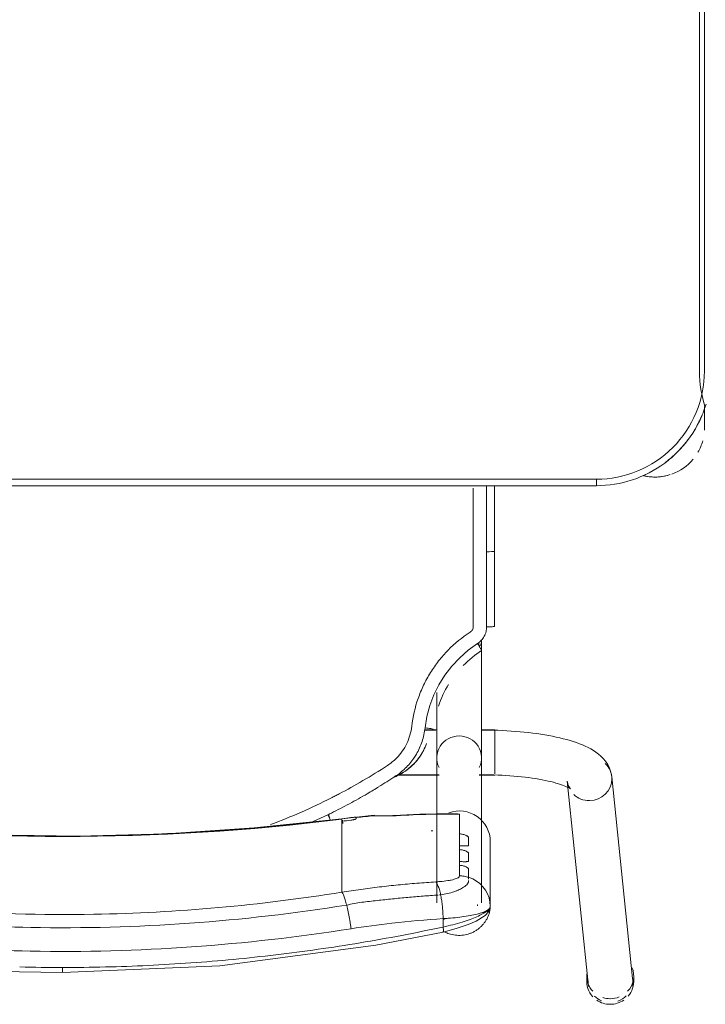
# Model space of a CAD drawing. Header units: metres. Extents: x 2.9 to 42.3, y -72.9 to -49.3.
# Tile 85 of 256: x 8.741 to 9.058, y -62.363 to -61.907. Entities that reach past the tile are written whole.
import ezdxf

# ---------------------------------------------------------------- set-up
doc = ezdxf.new("R2010")
doc.units = ezdxf.units.M
doc.layers.add('I-FURN', color=7, linetype='Continuous', lineweight=18)

# ---------------------------------------------------------------- blocks, each defined once
blk = doc.blocks.new('ConjuntoParaAlunoTamanho6 - CJA06_ConjuntoParaAlunoTamanho6-V26-2PAV')
at = {"layer": 'I-FURN', "color": 253, "true_color": 0xaaaaaa}
for p, q in [((-0.2643023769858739, 0.2945585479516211), (-0.2643023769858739, 0.2919703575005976)), ((-0.2638023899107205, 0.2931241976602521), (-0.2541278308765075, 0.1996852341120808)), ((-0.2335379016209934, 0.2018170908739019), (-0.2432124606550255, 0.295256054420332)), ((-0.2425404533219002, 0.2919703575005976), (-0.2425404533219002, 0.2945585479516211)), ((-0.1978999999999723, 0.2596939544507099), (-0.1978999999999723, 0.2296403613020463)), ((-0.1973389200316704, 0.2558006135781), (-0.1966477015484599, 0.2539495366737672)), ((-0.1938499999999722, 0.2581242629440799), (-0.1938499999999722, 0.1909687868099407)), ((-0.1920690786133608, 0.2589589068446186), (-0.192024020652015, 0.25905561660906)), ((-0.192024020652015, 0.25905561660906), (-0.1919206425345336, 0.2594856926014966)), ((-0.1731499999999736, 0.1909687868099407), (-0.1731499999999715, 0.2581242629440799)), ((-0.1966476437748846, 0.2539494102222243), (-0.1956994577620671, 0.2522107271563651)), ((-0.1956994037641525, 0.2522106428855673), (-0.1945122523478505, 0.2506185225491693)), ((-0.1749254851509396, 0.2543538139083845), (-0.174369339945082, 0.2544094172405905)), ((-0.1292314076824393, 0.2438022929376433), (-0.1292314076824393, 0.253173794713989)), ((-0.1292314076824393, 0.2421389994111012), (-0.1292314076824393, 0.2438022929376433)), ((-0.1292314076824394, 0.2421389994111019), (-0.1292314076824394, 0.2365253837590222)), ((-0.1836599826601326, 0.2407252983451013), (-0.1836599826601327, 0.2390378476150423)), ((-0.1836599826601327, 0.2334483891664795), (-0.1836599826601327, 0.2317609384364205)), ((-0.1292314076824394, 0.2365253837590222), (-0.1292314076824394, 0.2348620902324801)), ((-0.1292314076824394, 0.2348620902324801), (-0.1292314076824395, 0.2292484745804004)), ((-0.1292314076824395, 0.2292484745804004), (-0.1292314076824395, 0.2275851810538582)), ((-0.1836599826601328, 0.2261714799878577), (-0.1836599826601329, 0.2170112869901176)), ((-0.1292314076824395, 0.2275851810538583), (-0.1292314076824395, 0.2219715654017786)), ((-0.1441419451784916, 0.2175731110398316), (-0.1292586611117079, 0.2191524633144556)), ((-0.1292314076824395, 0.2219715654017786), (-0.1292314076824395, 0.2203082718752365)), ((-0.1159764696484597, 0.2204774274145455), (-0.1226984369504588, 0.2173238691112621)), ((-0.1836599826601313, 0.2170112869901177), (-0.1818018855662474, 0.2167931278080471)), ((-0.1927135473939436, 0.1989367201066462), (-0.1999999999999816, 0.1989367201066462)), ((-0.199999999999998, 0.1984449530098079), (-0.199999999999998, 0.1941086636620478)), ((-0.1927106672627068, 0.1987867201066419), (-0.1938499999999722, 0.1987867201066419)), ((-0.1938499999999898, 0.1987867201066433), (-0.1938499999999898, 0.1984502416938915)), ((-0.1938499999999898, 0.1984502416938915), (-0.1938499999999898, 0.1976441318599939)), ((-0.1549429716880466, 0.1987867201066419), (-0.174289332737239, 0.1987867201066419)), ((-0.1547360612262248, 0.1989367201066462), (-0.1742864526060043, 0.1989367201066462)), ((-0.199999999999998, 0.193927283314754), (-0.1999999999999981, 0.1857513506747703)), ((-0.1938499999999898, 0.1936664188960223), (-0.1938499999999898, 0.1916047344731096)), ((-0.1999999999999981, 0.1857279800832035), (-0.1999999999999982, 0.179219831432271)), ((-0.1938499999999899, 0.1868796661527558), (-0.1938499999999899, 0.185819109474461)), ((-0.1938499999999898, 0.1837095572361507), (-0.1938499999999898, 0.1858191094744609)), ((-0.1999999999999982, 0.179158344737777), (-0.1999999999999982, 0.1779367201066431)), ((-0.1999999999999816, 0.1779367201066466), (-0.1937679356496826, 0.1779367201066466)), ((-0.1938499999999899, 0.1780867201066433), (-0.1938499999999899, 0.1806828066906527)), ((-0.173232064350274, 0.1779367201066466), (-0.1675962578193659, 0.1779367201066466)), ((-0.1726767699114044, 0.1780867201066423), (-0.1675711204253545, 0.1780867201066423)), ((-0.1938499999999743, 0.1385735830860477), (-0.1938499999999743, 0.1364339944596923)), ((-0.1998252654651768, 0.1302070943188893), (-0.1998241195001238, 0.09530095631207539)), ((-0.1998165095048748, 0.06488258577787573), (-0.1998241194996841, 0.095301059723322)), ((-0.1998241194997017, 0.09530105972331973), (-0.1998198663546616, 0.09528842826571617)), ((-0.196225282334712, 0.0955583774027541), (-0.1973810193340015, 0.09554367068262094)), ((0.2470000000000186, 0.06496651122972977), (-0.2469999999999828, 0.0649665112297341)), ((-0.2469999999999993, 0.06496651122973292), (-0.2469999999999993, 0.06196651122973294)), ((0.2470000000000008, 0.06496651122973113), (-0.2469999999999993, 0.06496651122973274)), ((-0.297125, 0.02878273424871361), (-0.297125, 0.0379715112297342)), ((-0.2971250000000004, 0.03797151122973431), (-0.2971250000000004, 0.02827850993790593))]:
    blk.add_line(p, q, dxfattribs=at)
at = {"layer": 'I-FURN', "color": 253, "true_color": 0xaaaaaa, "flags": 128}
for points in [[(0.0001000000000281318, 0.2903998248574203), (-0.07266958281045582, 0.2872143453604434), (-0.1448601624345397, 0.2777017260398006), (-0.1760326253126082, 0.2716064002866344)], [(0.1762326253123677, 0.2716064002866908), (0.1033140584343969, 0.283981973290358), (0.03017500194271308, 0.2898535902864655), (0.0001000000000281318, 0.2903998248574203)], [(-0.1760343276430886, 0.2716060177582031), (-0.1821754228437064, 0.2699680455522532), (-0.1876074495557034, 0.2681172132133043), (-0.1913128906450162, 0.2665180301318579), (-0.1955671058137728, 0.2639038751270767), (-0.1970794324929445, 0.2622558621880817), (-0.1976471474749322, 0.2611297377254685), (-0.197899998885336, 0.2597125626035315)], [(-0.1760658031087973, 0.2692828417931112), (-0.1760658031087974, 0.2683125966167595), (-0.1760658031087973, 0.2673423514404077), (-0.1760658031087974, 0.2663721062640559), (-0.1760658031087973, 0.2654018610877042)], [(-0.1978999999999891, 0.2596939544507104), (-0.1977587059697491, 0.2577280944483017), (-0.1973389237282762, 0.2558006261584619)], [(-0.1978999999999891, 0.2596939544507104), (-0.1978999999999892, 0.2521805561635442), (-0.1978999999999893, 0.244667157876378), (-0.1978999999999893, 0.2371537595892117), (-0.1978999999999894, 0.2296403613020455)], [(-0.1978999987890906, 0.2446838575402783), (-0.197899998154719, 0.2521977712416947), (-0.1978999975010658, 0.2597116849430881)], [(-0.1945121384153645, 0.2506183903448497), (-0.1931094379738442, 0.2492039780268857), (-0.1915187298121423, 0.2479946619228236)], [(-0.1915186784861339, 0.2479946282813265), (-0.1897706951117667, 0.2470146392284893), (-0.1879002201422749, 0.2462823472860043)], [(-0.1878999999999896, 0.2424255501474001), (-0.1878999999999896, 0.2433897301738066), (-0.1878999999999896, 0.2443539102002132), (-0.1878999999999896, 0.2453180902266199), (-0.1878999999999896, 0.2462822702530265)], [(-0.1836599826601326, 0.2456094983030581), (-0.1836599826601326, 0.2443884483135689), (-0.1836599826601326, 0.2431673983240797), (-0.1836599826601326, 0.2419463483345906), (-0.1836599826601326, 0.2407252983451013)], [(-0.1878999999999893, 0.2351486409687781), (-0.1878999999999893, 0.2360322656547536), (-0.1878999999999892, 0.2369158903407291), (-0.1878999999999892, 0.2377995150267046), (-0.1878999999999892, 0.2386831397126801)], [(-0.1836599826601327, 0.2390378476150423), (-0.1836599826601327, 0.2376404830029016), (-0.1836599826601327, 0.2362431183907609), (-0.1836599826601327, 0.2348457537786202), (-0.1836599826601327, 0.2334483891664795)], [(-0.1878999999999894, 0.2278717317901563), (-0.1878999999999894, 0.2287553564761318), (-0.1878999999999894, 0.2296389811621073), (-0.1878999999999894, 0.2305226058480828), (-0.1878999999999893, 0.2314062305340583)], [(-0.1836599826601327, 0.2317609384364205), (-0.1836599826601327, 0.2303635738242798), (-0.1836599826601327, 0.2289662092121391), (-0.1836599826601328, 0.2275688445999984), (-0.1836599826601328, 0.2261714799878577)], [(-0.1292586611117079, 0.2191524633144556), (-0.08865069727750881, 0.2234198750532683), (-0.04790057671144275, 0.2260954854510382), (-0.007073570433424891, 0.2271749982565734), (0.03376492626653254, 0.2266566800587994), (0.07454949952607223, 0.2245413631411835), (0.1152148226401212, 0.2208324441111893), (0.1294586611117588, 0.2191524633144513)], [(-0.1358999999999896, 0.2186998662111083), (-0.1358999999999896, 0.218777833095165), (-0.1358999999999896, 0.2188557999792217), (-0.1358999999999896, 0.2189337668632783), (-0.1358999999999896, 0.219011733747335)], [(-0.1292314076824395, 0.2203082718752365), (-0.1292314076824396, 0.2200743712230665), (-0.1292314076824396, 0.2198404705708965), (-0.1292314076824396, 0.2196065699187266), (-0.1292314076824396, 0.2193726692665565)], [(-0.1811141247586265, 0.2167731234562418), (-0.1653257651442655, 0.2170099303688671), (-0.1533056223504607, 0.2176050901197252)], [(-0.2335379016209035, 0.201817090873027), (-0.2337286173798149, 0.2028696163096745), (-0.2340307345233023, 0.2037613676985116), (-0.2343720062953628, 0.2044473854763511), (-0.234685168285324, 0.2049236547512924), (-0.234921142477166, 0.2052118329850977), (-0.2350504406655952, 0.2053439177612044), (-0.2350704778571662, 0.2053619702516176)], [(-0.2350704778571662, 0.2053619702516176), (-0.2350077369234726, 0.2053133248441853), (-0.2348200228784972, 0.2051835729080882), (-0.23451064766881, 0.2049931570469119), (-0.2340848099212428, 0.2047580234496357), (-0.2335484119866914, 0.2044905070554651), (-0.2329074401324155, 0.2042001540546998), (-0.2321676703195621, 0.2038943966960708), (-0.2313345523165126, 0.2035790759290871), (-0.2304131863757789, 0.2032588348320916), (-0.2294083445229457, 0.2029374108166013), (-0.228324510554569, 0.202617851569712), (-0.2271659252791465, 0.2023026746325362), (-0.2259366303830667, 0.2019939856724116), (-0.2246405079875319, 0.2016935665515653), (-0.223281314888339, 0.2014029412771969), (-0.2218627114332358, 0.2011234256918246), (-0.2203882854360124, 0.200856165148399), (-0.2188615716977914, 0.2006021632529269), (-0.217286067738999, 0.2003623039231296), (-0.2156652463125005, 0.2001373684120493), (-0.2140025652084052, 0.1999280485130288), (-0.2123014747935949, 0.1997349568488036), (-0.2105654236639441, 0.1995586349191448), (-0.2087978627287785, 0.1993995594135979), (-0.2070022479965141, 0.1992581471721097), (-0.205182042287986, 0.1991347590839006), (-0.2033407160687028, 0.1990297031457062), (-0.2014817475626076, 0.1989432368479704), (-0.1996086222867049, 0.1988755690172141), (-0.197724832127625, 0.1988268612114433), (-0.1958338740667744, 0.1987972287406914), (-0.1939392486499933, 0.1987867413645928), (-0.1938499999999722, 0.1987867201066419)], [(-0.2541278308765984, 0.1996852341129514), (-0.2537524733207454, 0.1976222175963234), (-0.2531060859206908, 0.1957226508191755), (-0.2522614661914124, 0.1940331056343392), (-0.2512866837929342, 0.1925592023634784), (-0.2502318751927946, 0.1912808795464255), (-0.2491278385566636, 0.1901677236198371), (-0.2479903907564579, 0.1891887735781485), (-0.2468256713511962, 0.1883170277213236), (-0.24563434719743, 0.1875306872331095), (-0.2444143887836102, 0.1868128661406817), (-0.2431627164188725, 0.1861507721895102), (-0.2418761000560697, 0.1855348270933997), (-0.2405516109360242, 0.1849579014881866), (-0.2391868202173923, 0.1844147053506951), (-0.2377798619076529, 0.1839013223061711), (-0.2363294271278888, 0.1834148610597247), (-0.2348347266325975, 0.1829531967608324), (-0.2332954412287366, 0.1825147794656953), (-0.2317116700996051, 0.182098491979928), (-0.2300838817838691, 0.18170354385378), (-0.2284128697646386, 0.1813293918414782), (-0.2266997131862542, 0.1809756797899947), (-0.2249457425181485, 0.1806421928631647), (-0.2231525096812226, 0.1803288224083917), (-0.2213217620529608, 0.1800355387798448), (-0.219455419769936, 0.1797623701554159), (-0.2175555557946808, 0.1795093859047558), (-0.2156243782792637, 0.1792766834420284), (-0.2136642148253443, 0.1790643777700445), (-0.2116774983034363, 0.1788725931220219), (-0.2096667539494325, 0.1787014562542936), (-0.2076345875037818, 0.1785510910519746), (-0.2055836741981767, 0.1784216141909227), (-0.2035167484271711, 0.1783131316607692), (-0.2014365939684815, 0.1782257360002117), (-0.199346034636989, 0.1781595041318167), (-0.1972479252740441, 0.1781144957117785), (-0.1951451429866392, 0.1780907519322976), (-0.1938499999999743, 0.1780867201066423)], [(-0.1938499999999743, 0.1385735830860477), (-0.1938499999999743, 0.1405709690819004), (-0.1938499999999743, 0.1425707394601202), (-0.1938499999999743, 0.1445696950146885), (-0.1938499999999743, 0.1465646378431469), (-0.1938499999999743, 0.1485523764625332), (-0.1938499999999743, 0.1505297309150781), (-0.1938499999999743, 0.152493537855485), (-0.1938499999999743, 0.1544406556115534), (-0.1938499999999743, 0.1563679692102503), (-0.1938499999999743, 0.1582723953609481), (-0.1938499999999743, 0.1601508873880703), (-0.1938499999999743, 0.1620004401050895), (-0.1938499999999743, 0.1638180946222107), (-0.1938499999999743, 0.1656009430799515), (-0.1938499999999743, 0.1673461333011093), (-0.1938499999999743, 0.1690508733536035), (-0.1938499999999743, 0.1707124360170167), (-0.1938499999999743, 0.1723281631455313), (-0.1938499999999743, 0.1738954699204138), (-0.1938499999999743, 0.1754118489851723), (-0.1938499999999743, 0.1768748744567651), (-0.1938499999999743, 0.1782822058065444), (-0.1938499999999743, 0.1796315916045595), (-0.1938499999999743, 0.1809208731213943), (-0.1938499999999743, 0.1821479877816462), (-0.1938499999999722, 0.1833109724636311), (-0.1938499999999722, 0.1844079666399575), (-0.1938499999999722, 0.1854372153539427), (-0.1938499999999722, 0.1863970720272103), (-0.1938499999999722, 0.1872860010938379), (-0.1938499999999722, 0.1881025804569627), (-0.1938499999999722, 0.1888455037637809), (-0.1938499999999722, 0.1895135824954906), (-0.1938499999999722, 0.1901057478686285), (-0.1938499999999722, 0.1906210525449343), (-0.1938499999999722, 0.1909687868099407)], [(-0.1731499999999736, 0.1909687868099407), (-0.1731499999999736, 0.1905139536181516), (-0.1731499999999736, 0.1899816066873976), (-0.1731499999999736, 0.1893725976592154), (-0.1731499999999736, 0.1886879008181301), (-0.1731499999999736, 0.1879286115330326), (-0.1731499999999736, 0.1870959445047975), (-0.1731499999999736, 0.1861912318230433), (-0.1731499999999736, 0.1852159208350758), (-0.1731499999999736, 0.1841715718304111), (-0.1731499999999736, 0.1830598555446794), (-0.1731499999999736, 0.1818825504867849), (-0.1731499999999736, 0.1806415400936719), (-0.1731499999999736, 0.1793388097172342), (-0.1731499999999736, 0.1779764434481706), (-0.1731499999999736, 0.1765566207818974), (-0.1731499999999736, 0.1750816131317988), (-0.1731499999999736, 0.1735537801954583), (-0.1731499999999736, 0.1719755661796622), (-0.1731499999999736, 0.1703494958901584), (-0.1731499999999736, 0.1686781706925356), (-0.1731499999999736, 0.1669642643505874), (-0.1731499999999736, 0.1652105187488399), (-0.1731499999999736, 0.1634197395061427), (-0.1731499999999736, 0.1615947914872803), (-0.1731499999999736, 0.160660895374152)], [(-0.1684099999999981, 0.1843835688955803), (-0.1684099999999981, 0.1843688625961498), (-0.1684099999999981, 0.1843541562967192), (-0.1684099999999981, 0.1843394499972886), (-0.1684099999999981, 0.184324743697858)], [(-0.1677424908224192, 0.1770641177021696), (-0.1686080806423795, 0.1718750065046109), (-0.1699665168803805, 0.1667882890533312), (-0.1718069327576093, 0.1618511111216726), (-0.1741455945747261, 0.1571266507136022), (-0.1769279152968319, 0.1526472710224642), (-0.1801293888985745, 0.1484554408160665), (-0.183741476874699, 0.1446112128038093), (-0.1877058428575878, 0.1411317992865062), (-0.1919863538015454, 0.1380495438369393)], [(-0.1962270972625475, 0.1302521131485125), (-0.1962262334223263, 0.1233088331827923), (-0.1962256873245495, 0.1163650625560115), (-0.1962254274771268, 0.1094205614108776), (-0.1962253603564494, 0.1024936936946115), (-0.1962252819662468, 0.09555841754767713)], [(-0.1973810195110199, 0.0955436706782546), (-0.1984075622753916, 0.09550450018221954), (-0.1992035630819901, 0.09544490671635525), (-0.199690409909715, 0.09537093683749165), (-0.1998241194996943, 0.09530106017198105)], [(-0.2469999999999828, 0.0649665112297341), (-0.249119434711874, 0.06492411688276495), (-0.2512354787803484, 0.06479700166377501), (-0.2533447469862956, 0.06458536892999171), (-0.2554438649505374, 0.06428955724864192), (-0.2575294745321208, 0.06391003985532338), (-0.2595982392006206, 0.06344742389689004), (-0.261646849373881, 0.06290244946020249), (-0.2636720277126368, 0.06227598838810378), (-0.2656705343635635, 0.0615690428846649), (-0.2676391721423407, 0.06078274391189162), (-0.2695747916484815, 0.05991834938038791), (-0.2714742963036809, 0.05897724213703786), (-0.2733346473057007, 0.05796092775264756), (-0.2751528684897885, 0.05687103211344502), (-0.27692605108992, 0.05570929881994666), (-0.2786513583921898, 0.05447758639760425), (-0.2803260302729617, 0.05317786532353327), (-0.2819473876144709, 0.05181221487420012), (-0.2835128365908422, 0.05038281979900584), (-0.2850198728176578, 0.04889196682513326), (-0.2864660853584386, 0.04734204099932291), (-0.2878491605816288, 0.0457355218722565), (-0.2891668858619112, 0.04407497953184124), (-0.2904171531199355, 0.04236307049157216), (-0.2915979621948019, 0.04060253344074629), (-0.29270742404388, 0.03879618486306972), (-0.2937437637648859, 0.03694691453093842), (-0.2947053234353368, 0.03505768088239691), (-0.295590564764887, 0.03313150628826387), (-0.2963980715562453, 0.0311714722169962), (-0.2971265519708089, 0.02918071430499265), (-0.2977748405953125, 0.02716241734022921)], [(0.2469999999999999, 0.0619665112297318), (0.1234999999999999, 0.0619665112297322), (-1.453485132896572e-16, 0.06196651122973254), (-0.1235000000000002, 0.06196651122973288), (-0.2470000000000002, 0.06196651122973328)], [(-0.2469999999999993, 0.06196651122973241), (-0.1234999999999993, 0.0619665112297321), (7.44471151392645e-16, 0.06196651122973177), (0.1235000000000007, 0.06196651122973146), (0.2470000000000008, 0.06196651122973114)], [(-0.2971249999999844, 0.0379715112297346), (-0.2971249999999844, 0.03795791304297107), (-0.2971249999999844, 0.03791714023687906), (-0.2971249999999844, 0.0378492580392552), (-0.2971249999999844, 0.03775437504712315), (-0.2971249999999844, 0.03763264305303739), (-0.2971249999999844, 0.03748425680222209), (-0.2971249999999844, 0.03730945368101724), (-0.2971249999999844, 0.03710851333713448), (-0.2971249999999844, 0.03688175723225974), (-0.2971249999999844, 0.0366295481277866), (-0.2971249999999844, 0.03635228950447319), (-0.2971249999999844, 0.03605042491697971), (-0.2971249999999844, 0.03572443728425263), (-0.2971249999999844, 0.03537484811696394), (-0.2971249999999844, 0.03500221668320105), (-0.2971249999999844, 0.03460713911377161), (-0.2971249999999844, 0.03419024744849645), (-0.2971249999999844, 0.03375220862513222), (-0.2971249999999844, 0.03329372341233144), (-0.2971249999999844, 0.03281552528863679), (-0.2971249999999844, 0.03231837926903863), (-0.2971249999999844, 0.03180308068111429), (-0.2971249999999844, 0.03127045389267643), (-0.2971249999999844, 0.03072135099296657), (-0.2971249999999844, 0.03015665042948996), (-0.2971249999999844, 0.02957725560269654), (-0.2971249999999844, 0.02898409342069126)], [(-0.2970000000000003, 0.01196651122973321), (-0.2970000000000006, -0.0740334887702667), (-0.2970000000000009, -0.1600334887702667), (-0.297000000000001, -0.2460334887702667), (-0.2970000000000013, -0.3320334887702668)], [(-0.2970000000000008, -0.3320334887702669), (-0.2970000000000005, -0.2460334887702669), (-0.2970000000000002, -0.1600334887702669), (-0.2969999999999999, -0.07403348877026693), (-0.2969999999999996, 0.01196651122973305)]]:
    blk.add_lwpolyline(points, dxfattribs=at)
at = {"layer": 'I-FURN', "color": 253, "true_color": 0xaaaaaa}
for centre, radius, start, end in [((-0.2470000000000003, 0.01196651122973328), 0.05000000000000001, 89.99999999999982, 179.9999999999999), ((-0.2469999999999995, 0.01196651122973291), 0.05, 90.00000000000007, 180.0000000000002), ((-0.274125, 0.03797151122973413), 0.023, 109.9274386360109, 140.0230900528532), ((-0.274125, 0.03797151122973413), 0.02300000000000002, 76.78757610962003, 107.9999999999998), ((-0.274125, 0.03797151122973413), 0.02299999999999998, 76.40433790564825, 104.4669156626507), ((-0.2469999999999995, 0.01196651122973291), 0.05300000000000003, 112.4999999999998, 122.6999338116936), ((-0.2469999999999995, 0.01196651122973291), 0.05300000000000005, 127.1606960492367, 143.144004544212), ((-0.274125, 0.03797151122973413), 0.02299999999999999, 149.9762060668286, 164.3449802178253), ((-0.274125, 0.03797151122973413), 0.02299999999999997, 176.7931899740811, 179.9999999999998), ((-0.2469999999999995, 0.01196651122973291), 0.0530000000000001, 147.3000658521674, 157.4999999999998)]:
    blk.add_arc(centre, radius, start, end, dxfattribs=at)
for centre, major_axis, ratio, start_param, end_param in [((-0.2534214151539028, 0.2945585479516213), (0.01088096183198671, 0), 0.9659258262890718, 2.438822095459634, 3.243524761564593), ((-0.2535074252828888, 0.2941901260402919), (0.01029496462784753, 0.001065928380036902), 0.9671584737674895, 1.815725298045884, 2.256388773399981), ((-0.2534214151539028, 0.2945585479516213), (0.01088096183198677, 0), 0.9659258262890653, 1.570796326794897, 2.185057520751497), ((-0.2534214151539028, 0.2919703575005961), (0.01088096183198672, 0), 0.9659258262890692, 1.570796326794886, 1.965237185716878), ((-0.2534214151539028, 0.2945585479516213), (0.01088096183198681, 0), 0.9659258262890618, 0.9594267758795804, 1.570796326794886), ((-0.2534214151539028, 0.2919703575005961), (0.01088096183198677, 0), 0.9659258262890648, 1.257623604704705, 1.559899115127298), ((-0.2535074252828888, 0.2941901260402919), (0.01029496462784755, 0.001065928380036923), 0.9671584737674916, 0.6855924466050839, 1.060104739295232), ((-0.2534214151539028, 0.2945585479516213), (0.01088096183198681, 0), 0.9659258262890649, 6.170166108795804, 7.02045695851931), ((-0.2534214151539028, 0.2919703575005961), (0.01088096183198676, 0), 0.965925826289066, 2.40426787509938, 3.52626113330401), ((-0.2535074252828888, 0.2941901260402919), (0.01029496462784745, 0.00106592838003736), 0.9671584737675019, 2.780210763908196, 3.141592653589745), ((-0.2534214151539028, 0.2919703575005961), (0.01088096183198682, 0), 0.9659258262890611, 6.182855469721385, 7.015453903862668), ((-0.2535074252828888, 0.2941901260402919), (0.01029496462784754, 0.001065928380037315), 0.9671584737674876, 6.183379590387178, 6.464027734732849), ((-0.1834999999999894, 0.2296403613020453), (-0.01439999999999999, 1.543589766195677e-16), 0.9781476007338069, 0, 1.909657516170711), ((9.999999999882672e-05, -0.7715866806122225), (1.021100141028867, 0), 0.9781476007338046, 1.44377104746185, 1.697821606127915), ((9.999999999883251e-05, -0.7711708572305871), (1.0208981, 0), 0.9781476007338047, 1.443771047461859, 1.697821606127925), ((-0.1792715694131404, 0.6012766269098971), (0.385, 0), 0.9781476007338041, 4.732926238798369, 4.735012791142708), ((-0.1792715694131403, 0.6035636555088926), (0.3950000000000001, 0), 0.9781476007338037, 4.828782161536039, 4.83941425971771), ((-0.1792715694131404, 0.6022122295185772), (0.3947979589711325, 0), 0.9781476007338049, 4.828841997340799, 4.839414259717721), ((-0.1304982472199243, 0.2290753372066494), (-0.001239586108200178, 0.00992287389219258), 0.026339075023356, 2.463315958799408, 2.789233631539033), ((-0.1792715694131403, 0.6033557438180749), (0.3949999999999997, 0), 0.978147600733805, 4.701278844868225, 4.780292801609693), ((-0.1450124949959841, 0.2275351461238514), (-0.0008705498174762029, 0.009962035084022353), 0.01850094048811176, 2.95752618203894, 3.350225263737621), ((-0.1792715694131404, 0.6026280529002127), (0.3949999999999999, 0), 0.9781476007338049, 4.801491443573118, 4.82254091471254), ((-0.2438328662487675, 0.2007511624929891), (0.01029496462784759, 0.001065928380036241), 0.9671584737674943, 1.4709906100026, 3.041786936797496), ((-0.2438328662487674, 0.2007511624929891), (0.01029496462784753, 0.001065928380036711), 0.9671584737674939, 0.6855924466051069, 1.470990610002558), ((-0.2438328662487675, 0.200751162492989), (0.01029496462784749, 0.001065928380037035), 0.9671584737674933, 3.041786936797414, 3.827185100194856), ((-0.1834999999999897, 0.1909687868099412), (0.01034999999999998, 0), 0.9781476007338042, 2.686586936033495, 4.712388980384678), ((-0.1834999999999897, 0.1909687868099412), (0.01035000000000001, 0), 0.9781476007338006, 4.712388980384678, 6.73819102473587), ((-0.1834999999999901, 0.1385735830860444), (0.01035000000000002, 0), 0.06975647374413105, 2.648424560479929, 3.665191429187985)]:
    blk.add_ellipse(centre, major_axis=major_axis, ratio=ratio, start_param=start_param, end_param=end_param, dxfattribs=at)
for points in [[(-0.01972185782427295, 0.2877884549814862), (-0.02632733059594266, 0.2876310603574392), (-0.0329299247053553, 0.2873952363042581), (-0.03952642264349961, 0.2870815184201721)], [(0.0001000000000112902, 0.2880248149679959), (-0.006508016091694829, 0.288024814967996), (-0.01311637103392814, 0.2879458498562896), (-0.01972184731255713, 0.2877884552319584)], [(0.0001000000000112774, 0.2903571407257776), (0.0001000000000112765, 0.2902912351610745), (0.0001000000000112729, 0.2900051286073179), (0.0001000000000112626, 0.2891558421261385), (0.0001000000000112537, 0.2884139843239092), (0.0001000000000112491, 0.2880248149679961)], [(0.01992242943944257, 0.287788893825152), (0.01331661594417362, 0.287946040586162), (0.006708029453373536, 0.2880248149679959), (0.0001000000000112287, 0.288024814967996)], [(-0.07900690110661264, 0.2842687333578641), (-0.08556602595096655, 0.2836455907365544), (-0.09211261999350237, 0.2829456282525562), (-0.09864346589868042, 0.2821693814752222)], [(-0.05929463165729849, 0.2859072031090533), (-0.06587565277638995, 0.285438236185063), (-0.07244736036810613, 0.2848919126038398), (-0.07900653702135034, 0.2842687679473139)], [(-0.03952650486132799, 0.2870815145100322), (-0.04612297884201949, 0.2867677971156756), (-0.05271335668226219, 0.2863761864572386), (-0.05929442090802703, 0.2859072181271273)], [(-0.1181862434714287, 0.2796131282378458), (-0.1246826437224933, 0.2786857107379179), (-0.131160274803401, 0.2776834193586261), (-0.1376161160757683, 0.2766076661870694)], [(-0.09864346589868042, 0.2821693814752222), (-0.1051744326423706, 0.2813931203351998), (-0.1116896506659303, 0.2805405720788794), (-0.1181860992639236, 0.2796131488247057)], [(-0.1376161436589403, 0.2766076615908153), (-0.1440720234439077, 0.275531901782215), (-0.150506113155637, 0.2743826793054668), (-0.1569153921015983, 0.2731614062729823)], [(-0.1569155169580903, 0.2731613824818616), (-0.1633247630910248, 0.2719401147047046), (-0.1697091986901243, 0.2706467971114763), (-0.1760658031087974, 0.2692828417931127)], [(-0.1334597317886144, 0.2700975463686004), (-0.1333915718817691, 0.2695629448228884), (-0.1332445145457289, 0.2684805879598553), (-0.1329950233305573, 0.2668394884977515), (-0.13271980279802, 0.2652023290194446), (-0.1324223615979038, 0.2635911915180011), (-0.1321069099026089, 0.2620269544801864), (-0.1317774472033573, 0.2605307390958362), (-0.131551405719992, 0.2595920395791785), (-0.1314375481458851, 0.2591403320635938)], [(-0.176065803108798, 0.2654018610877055), (-0.1791352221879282, 0.2652333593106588), (-0.1850371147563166, 0.2646984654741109), (-0.1921907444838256, 0.2633749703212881), (-0.1968242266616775, 0.2616500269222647), (-0.1978999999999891, 0.2603482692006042), (-0.1978999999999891, 0.2596939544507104)], [(-0.1760890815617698, 0.2657671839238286), (-0.1766991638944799, 0.2656103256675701), (-0.1773066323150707, 0.2654480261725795), (-0.17790785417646, 0.2652812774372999)], [(-0.176065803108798, 0.2654018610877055), (-0.1760589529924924, 0.2649819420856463), (-0.1760367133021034, 0.2641342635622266), (-0.1759782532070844, 0.2628495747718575), (-0.1758952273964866, 0.2615619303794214), (-0.175788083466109, 0.2602816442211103), (-0.17565767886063, 0.2590190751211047), (-0.1755052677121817, 0.2577841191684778), (-0.1753320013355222, 0.2565866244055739), (-0.175139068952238, 0.255436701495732), (-0.17499849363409, 0.2547076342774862), (-0.1749255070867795, 0.2543539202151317)], [(-0.1292314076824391, 0.2531737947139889), (-0.1293198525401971, 0.253273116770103), (-0.1295044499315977, 0.2535308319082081), (-0.1298007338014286, 0.2540876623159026), (-0.1301127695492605, 0.2548082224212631), (-0.130436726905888, 0.2556848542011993), (-0.1307683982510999, 0.2567045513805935), (-0.1311037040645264, 0.2578555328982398), (-0.1313268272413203, 0.2587010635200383), (-0.1314375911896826, 0.259140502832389)], [(-0.1749255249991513, 0.2543540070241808), (-0.1748359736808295, 0.2539200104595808), (-0.1746487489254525, 0.2530845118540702), (-0.1743466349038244, 0.2519451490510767), (-0.1740270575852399, 0.2509327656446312), (-0.1736938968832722, 0.2500587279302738), (-0.1733510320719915, 0.2493354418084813), (-0.1730027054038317, 0.2487702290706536), (-0.1727696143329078, 0.2485030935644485), (-0.1726535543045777, 0.2483980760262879)], [(-0.1466093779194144, 0.2507557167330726), (-0.1480579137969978, 0.2505825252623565), (-0.1495063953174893, 0.2504163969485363), (-0.1509547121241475, 0.2502573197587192)], [(-0.1292314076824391, 0.2531737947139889), (-0.1321257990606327, 0.2527140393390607), (-0.1379177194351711, 0.2518513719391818), (-0.1437123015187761, 0.251102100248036), (-0.1466093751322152, 0.2507557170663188)], [(-0.1879001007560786, 0.2462823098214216), (-0.1875579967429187, 0.2461749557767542), (-0.1868655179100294, 0.2459854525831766), (-0.1858079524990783, 0.2457777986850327), (-0.1847375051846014, 0.245647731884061), (-0.1840192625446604, 0.2456134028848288), (-0.1836599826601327, 0.2456094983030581)], [(-0.1639821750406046, 0.2490156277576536), (-0.1668748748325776, 0.2487818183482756), (-0.1697656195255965, 0.2485760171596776), (-0.1726535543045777, 0.2483980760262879)], [(-0.1596417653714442, 0.2493873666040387), (-0.1610889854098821, 0.249256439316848), (-0.1625358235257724, 0.2491325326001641), (-0.1639821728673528, 0.2490156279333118)], [(-0.1552990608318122, 0.2498012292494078), (-0.1567469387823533, 0.2496562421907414), (-0.1581945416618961, 0.2495182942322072), (-0.1596417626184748, 0.2493873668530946)], [(-0.1509547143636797, 0.2502573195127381), (-0.1524030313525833, 0.250098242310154), (-0.1538511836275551, 0.249946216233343), (-0.1552990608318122, 0.2498012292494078)], [(-0.1358999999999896, 0.219011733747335), (-0.1358974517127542, 0.2190478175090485), (-0.135862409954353, 0.2191208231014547), (-0.1357253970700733, 0.2192307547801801), (-0.1354877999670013, 0.2193475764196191), (-0.1351772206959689, 0.2194610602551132), (-0.1347943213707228, 0.2195675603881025), (-0.1343570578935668, 0.2196652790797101), (-0.1339016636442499, 0.2197447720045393), (-0.1335709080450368, 0.2197895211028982), (-0.1333999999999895, 0.2198095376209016)], [(-0.09624535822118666, 0.2218352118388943), (-0.1058408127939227, 0.2182510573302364), (-0.1151956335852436, 0.2141430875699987), (-0.124341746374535, 0.2095039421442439)], [(-0.123949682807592, 0.219796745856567), (-0.1237687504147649, 0.2194526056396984), (-0.1233581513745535, 0.218655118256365), (-0.1229127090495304, 0.2177609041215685), (-0.1226981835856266, 0.2173235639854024)], [(-0.1539742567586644, 0.2177192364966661), (-0.1534937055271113, 0.2175210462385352), (-0.1529962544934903, 0.2175770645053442), (-0.1524701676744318, 0.2178778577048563)], [(-0.1524701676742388, 0.2178778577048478), (-0.1511336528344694, 0.2178205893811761), (-0.148400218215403, 0.2177478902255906), (-0.1455629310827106, 0.2177625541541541), (-0.1441226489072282, 0.217792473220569)], [(-0.1243563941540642, 0.2165087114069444), (-0.127170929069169, 0.2151169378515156), (-0.132758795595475, 0.2122360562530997), (-0.1382577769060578, 0.2091620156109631), (-0.140984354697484, 0.2075760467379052)], [(-0.1358494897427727, 0.2186013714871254), (-0.135866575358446, 0.2186169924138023), (-0.1358918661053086, 0.2186492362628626), (-0.1359000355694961, 0.2186828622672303), (-0.1358999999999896, 0.2186998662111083)], [(-0.1226979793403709, 0.2173232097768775), (-0.1229747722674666, 0.2171883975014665), (-0.1235279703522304, 0.2169178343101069), (-0.124080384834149, 0.2166453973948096), (-0.1243563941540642, 0.2165087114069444)], [(-0.1233517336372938, 0.2181258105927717), (-0.1234450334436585, 0.2183159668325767), (-0.1235367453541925, 0.2185042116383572), (-0.1236255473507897, 0.218687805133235)], [(-0.1228881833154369, 0.2172303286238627), (-0.1230391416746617, 0.2175280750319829), (-0.1231915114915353, 0.2178323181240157), (-0.1233396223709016, 0.2181318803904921)], [(-0.1279827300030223, 0.2076228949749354), (-0.1315664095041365, 0.205741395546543), (-0.1388903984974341, 0.2016844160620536), (-0.1465126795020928, 0.1969783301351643), (-0.1503956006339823, 0.1944471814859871)], [(-0.140984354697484, 0.2075760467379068), (-0.1418838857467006, 0.2070440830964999), (-0.1436780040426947, 0.2059695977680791), (-0.1454617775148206, 0.2048741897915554), (-0.1463509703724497, 0.2043213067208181)], [(-0.124341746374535, 0.2095039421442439), (-0.1249439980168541, 0.2091985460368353), (-0.1261530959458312, 0.2085797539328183), (-0.127371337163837, 0.2079446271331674), (-0.1279827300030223, 0.2076228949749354)], [(-0.1463764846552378, 0.2043055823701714), (-0.1476209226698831, 0.2035451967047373), (-0.1501008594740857, 0.2020049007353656), (-0.1525577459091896, 0.2004277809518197), (-0.1537794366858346, 0.1996302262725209)], [(-0.1650109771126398, 0.1907575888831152), (-0.164470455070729, 0.191508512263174), (-0.163310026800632, 0.1929545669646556), (-0.161349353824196, 0.1949320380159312), (-0.1591901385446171, 0.1966947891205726), (-0.1576358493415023, 0.1977121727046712), (-0.1568341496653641, 0.1981787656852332)], [(-0.1537794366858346, 0.1996302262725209), (-0.1554966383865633, 0.198508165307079), (-0.1586948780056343, 0.195943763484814), (-0.1613359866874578, 0.1928020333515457), (-0.1624994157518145, 0.191104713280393)], [(-0.1568013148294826, 0.1981978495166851), (-0.155763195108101, 0.1987999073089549), (-0.1547464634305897, 0.1992965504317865), (-0.1537598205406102, 0.1997100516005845)], [(-0.1503956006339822, 0.194447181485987), (-0.1511343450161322, 0.1939646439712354), (-0.1525553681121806, 0.1929255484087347), (-0.1538574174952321, 0.191743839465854), (-0.1544771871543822, 0.1911186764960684)], [(-0.1637112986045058, 0.1892355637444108), (-0.1647895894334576, 0.1873763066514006), (-0.1665590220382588, 0.1834307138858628), (-0.1674964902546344, 0.1792013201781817), (-0.1677424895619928, 0.1770639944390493)], [(-0.1624994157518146, 0.1911047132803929), (-0.1627133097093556, 0.1907999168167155), (-0.1631293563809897, 0.1901833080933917), (-0.1635214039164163, 0.1895535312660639), (-0.1637112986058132, 0.1892355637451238)], [(-0.1544771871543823, 0.1911186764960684), (-0.1564547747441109, 0.1891182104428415), (-0.1596892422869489, 0.1845226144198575), (-0.1612418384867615, 0.1791461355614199), (-0.1615632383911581, 0.1763592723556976)], [(-0.1677424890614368, 0.1770642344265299), (-0.1682328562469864, 0.1771200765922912), (-0.1692131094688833, 0.1772481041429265), (-0.1704566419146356, 0.1774597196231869), (-0.1712817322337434, 0.1776583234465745), (-0.1714682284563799, 0.1777616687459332), (-0.1714634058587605, 0.1778021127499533)], [(-0.1739147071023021, 0.1669853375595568), (-0.175121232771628, 0.1634756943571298), (-0.1767079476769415, 0.160111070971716), (-0.1786363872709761, 0.1569620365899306)], [(-0.1854029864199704, 0.1482281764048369), (-0.1879709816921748, 0.1455767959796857), (-0.1908368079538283, 0.1432074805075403), (-0.1939136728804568, 0.1411945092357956)], [(-0.1919863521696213, 0.1380501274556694), (-0.1926489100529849, 0.1376179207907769), (-0.1938268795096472, 0.136629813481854), (-0.195191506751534, 0.1347279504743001), (-0.1960368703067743, 0.1325520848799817), (-0.1962246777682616, 0.1310361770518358), (-0.1962270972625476, 0.1302521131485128)], [(-0.1939136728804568, 0.1411945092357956), (-0.1939293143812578, 0.1411928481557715), (-0.1938540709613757, 0.1410265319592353), (-0.1934388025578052, 0.1403259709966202), (-0.192784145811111, 0.1392806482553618), (-0.1922544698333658, 0.1384598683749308), (-0.1919863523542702, 0.1380495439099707)], [(-0.1886288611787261, 0.1327672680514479), (-0.1888420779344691, 0.1326285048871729), (-0.1892217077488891, 0.1323105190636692), (-0.1896640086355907, 0.1316970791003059), (-0.1899394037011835, 0.1309924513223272), (-0.1900005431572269, 0.1305014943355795), (-0.1900014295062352, 0.130247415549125)], [(-0.196227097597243, 0.1302520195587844), (-0.1967197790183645, 0.1302517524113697), (-0.1976969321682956, 0.1302488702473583), (-0.1989137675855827, 0.1302381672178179), (-0.1996945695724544, 0.1302227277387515), (-0.1998445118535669, 0.1302108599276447), (-0.1998210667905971, 0.1302049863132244)], [(-0.1998210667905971, 0.1302049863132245), (-0.1998207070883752, 0.124380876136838), (-0.1998194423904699, 0.1127324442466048), (-0.1998196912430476, 0.1010983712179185), (-0.1998198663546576, 0.09528842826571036)], [(-0.1998180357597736, 0.1214692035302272), (-0.1998182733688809, 0.1243806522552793), (-0.1998185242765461, 0.1272925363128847), (-0.1998187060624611, 0.1302043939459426)], [(-0.1998174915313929, 0.095284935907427), (-0.1998173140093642, 0.101095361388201), (-0.1998171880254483, 0.1069128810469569), (-0.1998174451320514, 0.112733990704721)], [(-0.1998198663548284, 0.09528842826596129), (-0.1998199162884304, 0.08515314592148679), (-0.1998200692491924, 0.07501788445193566), (-0.1998200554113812, 0.06488260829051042)], [(-0.199817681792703, 0.06488260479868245), (-0.1998176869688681, 0.06836778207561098), (-0.1998176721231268, 0.0718529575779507), (-0.1998176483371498, 0.07533813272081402)]]:
    blk.add_open_spline(points, degree=3, dxfattribs=at)
for points, knots in [([(-0.1334597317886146, 0.2700975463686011), (-0.0847039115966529, 0.2777950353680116), (0.005190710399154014, 0.2841531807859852), (0.09465608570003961, 0.2762553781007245), (0.1336597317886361, 0.2700975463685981)], [-1, -1, -1, -1, -0.4444444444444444, 0, 0, 0, 0]), ([(-0.197899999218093, 0.2597116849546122), (-0.1978999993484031, 0.2603422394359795), (-0.1968779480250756, 0.26186790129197), (-0.1928195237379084, 0.2641120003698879), (-0.1886535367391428, 0.2657759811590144), (-0.1849085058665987, 0.2670351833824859), (-0.180643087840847, 0.2682349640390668), (-0.1776024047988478, 0.2689532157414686), (-0.1760658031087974, 0.2692828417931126)], [0, 0, 0, 0, 0.25, 0.5, 0.625, 0.75, 0.875, 1, 1, 1, 1]), ([(-0.1978999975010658, 0.2597116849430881), (-0.1978992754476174, 0.2601895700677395), (-0.197828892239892, 0.2612672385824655), (-0.1974722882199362, 0.2628706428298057), (-0.1969498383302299, 0.2642975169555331), (-0.1964165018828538, 0.2654260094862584), (-0.1958545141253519, 0.2663723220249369), (-0.1953379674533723, 0.2671148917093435), (-0.1949214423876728, 0.2676569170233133), (-0.1944708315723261, 0.2681916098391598), (-0.1938161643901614, 0.2689006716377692), (-0.1929067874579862, 0.2697547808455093), (-0.1918973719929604, 0.2705252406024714), (-0.1910486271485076, 0.271071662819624), (-0.1903984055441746, 0.2714415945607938), (-0.1897348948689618, 0.2717736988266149), (-0.1888273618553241, 0.2721720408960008), (-0.1871898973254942, 0.2727458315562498), (-0.1847401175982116, 0.2732046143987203), (-0.1817407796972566, 0.2731518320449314), (-0.1790554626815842, 0.2725508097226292), (-0.177449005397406, 0.2718715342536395), (-0.1767851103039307, 0.2715289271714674)], [0, 0, 0, 0, 0.0625, 0.125, 0.15625, 0.1875, 0.21875, 0.234375, 0.25, 0.265625, 0.28125, 0.3125, 0.34375, 0.359375, 0.375, 0.390625, 0.40625, 0.4375, 0.5, 0.5625, 0.625, 0.672186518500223, 0.672186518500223, 0.672186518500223, 0.672186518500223]), ([(-0.1761028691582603, 0.2715562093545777), (-0.1761586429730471, 0.2714860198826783), (-0.1762736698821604, 0.2710598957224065), (-0.1761920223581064, 0.2700340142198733), (-0.1760658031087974, 0.2692828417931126)], [0.625, 0.625, 0.625, 0.625, 0.75, 1, 1, 1, 1]), ([(-0.1760658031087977, 0.2654018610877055), (-0.1681984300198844, 0.2658977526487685), (-0.1539952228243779, 0.2671607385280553), (-0.1397741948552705, 0.2691006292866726), (-0.1334597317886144, 0.2700975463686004)], [-1, -1, -1, -1, -0.4444444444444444, 0, 0, 0, 0]), ([(-0.1314375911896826, 0.2591405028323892), (-0.0834284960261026, 0.2668293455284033), (0.005115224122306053, 0.2731845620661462), (0.09323131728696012, 0.2652914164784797), (0.1316375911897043, 0.2591405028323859)], [-1, -1, -1, -1, -0.4444444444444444, 0, 0, 0, 0]), ([(-0.1964982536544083, 0.2622027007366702), (-0.1967084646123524, 0.2620722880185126), (-0.1970969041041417, 0.2617605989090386), (-0.1976913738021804, 0.26095673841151), (-0.197899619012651, 0.2602130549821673), (-0.197899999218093, 0.2597116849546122)], [0.75, 0.75, 0.75, 0.75, 0.8125, 0.875, 1, 1, 1, 1]), ([(-0.1942107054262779, 0.2625985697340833), (-0.1945014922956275, 0.2626624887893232), (-0.1950241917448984, 0.2627014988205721), (-0.1955445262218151, 0.2626020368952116), (-0.1957570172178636, 0.2625375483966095)], [0.5473049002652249, 0.5473049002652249, 0.5473049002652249, 0.5473049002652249, 0.625, 0.6812683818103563, 0.6812683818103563, 0.6812683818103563, 0.6812683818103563]), ([(0.1294314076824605, 0.2531737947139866), (0.08224027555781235, 0.260753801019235), (-0.00483574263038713, 0.2670240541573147), (-0.0914775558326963, 0.2592379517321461), (-0.1292314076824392, 0.2531737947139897)], [-1, -1, -1, -1, -0.4444444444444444, 0, 0, 0, 0]), ([(-0.1738129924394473, 0.2544652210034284), (-0.1714660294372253, 0.2546246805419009), (-0.1667662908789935, 0.2549705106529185), (-0.1597010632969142, 0.2555689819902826), (-0.1538032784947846, 0.2561378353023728), (-0.1490781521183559, 0.2566274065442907), (-0.1455353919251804, 0.2570270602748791), (-0.1419759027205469, 0.2573905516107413), (-0.1384271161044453, 0.2578212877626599), (-0.1349183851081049, 0.2584197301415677), (-0.1325944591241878, 0.2588861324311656), (-0.1314375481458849, 0.2591403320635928)], [0, 0, 0, 0, 0.1666666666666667, 0.3333333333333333, 0.5, 0.5833333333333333, 0.6666666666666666, 0.75, 0.8333333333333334, 0.9166666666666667, 1, 1, 1, 1]), ([(-0.1878987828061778, 0.2477842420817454), (-0.1879118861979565, 0.2482880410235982), (-0.187502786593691, 0.249331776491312), (-0.1858826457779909, 0.2507735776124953), (-0.1839956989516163, 0.2518209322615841), (-0.182398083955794, 0.2524953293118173), (-0.1797831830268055, 0.2534413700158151), (-0.1771474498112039, 0.2540362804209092), (-0.1749255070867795, 0.2543539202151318)], [0, 0, 0, 0, 0.2, 0.4, 0.55, 0.625, 0.7, 1, 1, 1, 1]), ([(-0.1879002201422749, 0.2462823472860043), (-0.187900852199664, 0.2464425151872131), (-0.1879007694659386, 0.2467045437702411), (-0.1879005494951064, 0.2470010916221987), (-0.1879004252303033, 0.2471044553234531)], [0, 0, 0, 0, 0.4, 0.6000000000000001, 0.6000000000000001, 0.6000000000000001, 0.6000000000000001]), ([(-0.1726535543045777, 0.2483980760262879), (-0.173327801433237, 0.2483565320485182), (-0.1753210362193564, 0.2482075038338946), (-0.177767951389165, 0.2479140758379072), (-0.1798484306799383, 0.2475332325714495), (-0.1816328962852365, 0.2470989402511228), (-0.1832174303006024, 0.2464649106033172), (-0.1836599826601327, 0.2458966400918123), (-0.1836599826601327, 0.2456094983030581)], [-1, -1, -1, -1, -0.8888888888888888, -0.6666666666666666, -0.5555555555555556, -0.4444444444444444, -0.2222222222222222, 0, 0, 0, 0]), ([(-0.1836599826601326, 0.2407252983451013), (-0.1842802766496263, 0.240754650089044), (-0.1851208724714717, 0.2408808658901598), (-0.1860880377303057, 0.2411678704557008), (-0.186708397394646, 0.2414201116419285), (-0.187226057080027, 0.2416987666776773), (-0.1876178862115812, 0.2419776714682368), (-0.1878401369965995, 0.2422188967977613), (-0.1878963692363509, 0.2423607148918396), (-0.1878999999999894, 0.2424255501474)], [0, 0, 0, 0, 0.25, 0.375, 0.5, 0.625, 0.75, 0.875, 1, 1, 1, 1]), ([(-0.1878999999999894, 0.2386831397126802), (-0.1878963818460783, 0.2387456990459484), (-0.1878401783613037, 0.2388520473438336), (-0.1876179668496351, 0.2389578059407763), (-0.1872262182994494, 0.2390168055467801), (-0.1867086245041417, 0.2390416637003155), (-0.1860881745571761, 0.2390414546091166), (-0.1851208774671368, 0.2390290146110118), (-0.1842802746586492, 0.239022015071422), (-0.1836599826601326, 0.2390378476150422)], [0, 0, 0, 0, 0.125, 0.25, 0.375, 0.5, 0.625, 0.75, 1, 1, 1, 1]), ([(-0.1836599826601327, 0.2334483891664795), (-0.1842802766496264, 0.2334777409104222), (-0.1851208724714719, 0.2336039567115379), (-0.1860880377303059, 0.233890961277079), (-0.186708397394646, 0.2341432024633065), (-0.1872260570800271, 0.2344218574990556), (-0.1876178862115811, 0.2347007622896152), (-0.1878401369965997, 0.2349419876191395), (-0.1878963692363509, 0.2350838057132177), (-0.1878999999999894, 0.2351486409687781)], [0, 0, 0, 0, 0.25, 0.375, 0.5, 0.625, 0.75, 0.875, 1, 1, 1, 1]), ([(-0.1878999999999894, 0.2314062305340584), (-0.1878963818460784, 0.2314687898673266), (-0.1878401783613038, 0.2315751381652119), (-0.187617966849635, 0.2316808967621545), (-0.1872262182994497, 0.2317398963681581), (-0.1867086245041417, 0.2317647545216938), (-0.1860881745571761, 0.2317645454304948), (-0.185120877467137, 0.2317521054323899), (-0.1842802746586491, 0.2317451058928), (-0.1836599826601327, 0.2317609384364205)], [0, 0, 0, 0, 0.125, 0.25, 0.375, 0.5, 0.625, 0.75, 1, 1, 1, 1]), ([(-0.1836599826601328, 0.2261714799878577), (-0.1842801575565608, 0.2262008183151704), (-0.1851206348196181, 0.2263269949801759), (-0.186087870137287, 0.2266139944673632), (-0.1867083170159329, 0.2268662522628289), (-0.1872259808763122, 0.2271448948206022), (-0.1876178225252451, 0.2274237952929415), (-0.1878401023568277, 0.2276650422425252), (-0.1878963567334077, 0.2278068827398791), (-0.1878999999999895, 0.2278717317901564)], [0, 0, 0, 0, 0.25, 0.375, 0.5, 0.625, 0.75, 0.875, 1, 1, 1, 1]), ([(-0.133399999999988, 0.21865708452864), (-0.1336964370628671, 0.2186231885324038), (-0.1342505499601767, 0.2185603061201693), (-0.1348838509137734, 0.218500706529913), (-0.1352916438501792, 0.2184863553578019), (-0.1355480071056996, 0.2184966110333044), (-0.1357328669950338, 0.2185317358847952), (-0.1358174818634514, 0.2185744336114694), (-0.1358494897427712, 0.2186013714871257)], [0, 0, 0, 0, 0.25, 0.5, 0.625, 0.75, 0.875, 1, 1, 1, 1]), ([(-0.1586329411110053, 0.1970969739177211), (-0.1608106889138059, 0.1955759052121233), (-0.1638301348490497, 0.1927257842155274), (-0.1668590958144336, 0.1880707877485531), (-0.1679578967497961, 0.1856259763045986), (-0.1684099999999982, 0.1843835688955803)], [0, 0, 0, 0, 0.5, 0.75, 1, 1, 1, 1]), ([(-0.1535017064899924, 0.1998984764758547), (-0.1540647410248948, 0.1996671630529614), (-0.1558453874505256, 0.1988632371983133), (-0.1575311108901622, 0.19786655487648), (-0.1586329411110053, 0.1970969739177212)], [0.6367527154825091, 0.6367527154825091, 0.6367527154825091, 0.6367527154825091, 0.75, 1, 1, 1, 1]), ([(-0.1684099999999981, 0.184324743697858), (-0.1679944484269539, 0.1854691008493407), (-0.1672535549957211, 0.1871401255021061), (-0.1660439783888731, 0.1892503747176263), (-0.1653668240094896, 0.1902631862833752), (-0.16501097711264, 0.190757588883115)], [0, 0, 0, 0, 0.5, 0.75, 1, 1, 1, 1]), ([(-0.1615632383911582, 0.1763592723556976), (-0.1620822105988, 0.1719098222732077), (-0.1635348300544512, 0.1654918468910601), (-0.1669159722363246, 0.1572863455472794), (-0.1700954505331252, 0.1514549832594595), (-0.1739092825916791, 0.146022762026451), (-0.179761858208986, 0.1393586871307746), (-0.1848670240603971, 0.1352078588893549), (-0.1886288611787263, 0.1327672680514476)], [0, 0, 0, 0, 0.25, 0.375, 0.5, 0.625, 0.75, 1, 1, 1, 1]), ([(-0.1900014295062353, 0.130247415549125), (-0.1900013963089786, 0.1286330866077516), (-0.1900013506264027, 0.1254696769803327), (-0.1900013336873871, 0.1209238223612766), (-0.1900013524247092, 0.1172957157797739), (-0.1900013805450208, 0.1145037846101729), (-0.1900014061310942, 0.1124287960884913), (-0.1900014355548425, 0.1105207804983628), (-0.1900014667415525, 0.108279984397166), (-0.1900014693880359, 0.1062404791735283), (-0.1900014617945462, 0.1040783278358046), (-0.1900014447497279, 0.1022757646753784), (-0.1900014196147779, 0.1002265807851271), (-0.1900013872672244, 0.09774436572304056), (-0.1900013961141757, 0.09514959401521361), (-0.1900014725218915, 0.09188656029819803), (-0.1900015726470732, 0.08842028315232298), (-0.1900016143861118, 0.08419260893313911), (-0.1900016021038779, 0.08048715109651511), (-0.1900015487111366, 0.07684180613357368), (-0.1900014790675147, 0.0735065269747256), (-0.1900014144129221, 0.0708072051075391), (-0.1900013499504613, 0.06830290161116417), (-0.1900013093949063, 0.06666423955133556), (-0.1900012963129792, 0.06612415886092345)], [0, 0, 0, 0, 0.03125, 0.0625, 0.09375, 0.109375, 0.125, 0.140625, 0.15625, 0.1875, 0.203125, 0.21875, 0.234375, 0.25, 0.265625, 0.28125, 0.3125, 0.328125, 0.34375, 0.359375, 0.3671875, 0.375, 0.3828125, 0.3865100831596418, 0.3865100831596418, 0.3865100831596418, 0.3865100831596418]), ([(-0.1962267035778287, 0.06488032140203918), (-0.196226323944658, 0.06801833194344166), (-0.1962256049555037, 0.07469904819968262), (-0.1962251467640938, 0.08490420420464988), (-0.1962251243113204, 0.0920346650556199), (-0.196225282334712, 0.09555837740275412)], [0.839715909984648, 0.839715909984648, 0.839715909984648, 0.839715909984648, 0.8888888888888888, 0.9444444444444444, 1, 1, 1, 1])]:
    blk.add_open_spline(points, degree=3, knots=knots, dxfattribs=at)
blk = doc.blocks.new('ConjuntoParaAlunoTamanho6 - CJA06_ConjuntoParaAlunoTamanho6-V27-2PAV')
at = {"layer": 'I-FURN', "color": 253, "true_color": 0xaaaaaa}
blk.add_line((0.3000000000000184, -0.3320334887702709), (0.3000000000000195, 0.01196651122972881), dxfattribs=at)
at = {"layer": 'I-FURN', "color": 253, "true_color": 0xaaaaaa, "flags": 128}
blk.add_lwpolyline([(0.3000000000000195, 0.01196651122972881), (0.2999576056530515, 0.01408594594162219), (0.2998304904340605, 0.01620199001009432), (0.2996188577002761, 0.01831125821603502), (0.2993230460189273, 0.02041037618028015), (0.2989435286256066, 0.02249598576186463), (0.2984809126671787, 0.02456475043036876), (0.2979359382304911, 0.02661336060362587), (0.2973094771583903, 0.02863853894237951)], dxfattribs=at)
blk = doc.blocks.new('4 GRE - ESCOLA DE CINEMA E AUDIOVISUAL CINE REX R07_rvt-1-2PAV')
at = {"layer": 'I-FURN', "color": 253, "lineweight": 18, "true_color": 0xaaaaaa, "rotation": 180}
for name, p in [('ConjuntoParaAlunoTamanho6 - CJA06_ConjuntoParaAlunoTamanho6-V26-2PAV', (8.760902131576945, -62.05751455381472)), ('ConjuntoParaAlunoTamanho6 - CJA06_ConjuntoParaAlunoTamanho6-V27-2PAV', (9.355656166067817, -62.05751455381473))]:
    blk.add_blockref(name, p, dxfattribs=at)

msp = doc.modelspace()

# ---------------------------------------------------------------- block references
at = {"lineweight": 5}
msp.add_blockref('4 GRE - ESCOLA DE CINEMA E AUDIOVISUAL CINE REX R07_rvt-1-2PAV', (0, 0), dxfattribs=at)

doc.saveas('drawing.dxf')
